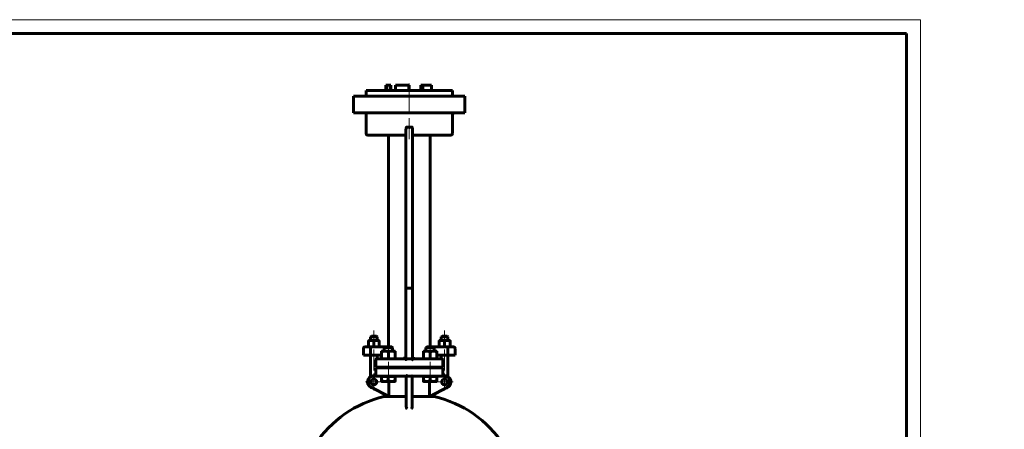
# Model space of a CAD drawing. Header units: millimetres. Extents: x 0 to 624, y -10 to 420.
# Tile 15 of 15: x 271 to 624, y 273 to 420. Entities that reach past the tile are written whole.
import ezdxf

# ---------------------------------------------------------------- set-up
doc = ezdxf.new("R2010")
doc.units = ezdxf.units.MM
for name, pattern in [('K5LT_AXLED', [12, 7.5, -1.5, 1.5, -1.5]), ('K5LT_BASIC', [0]), ('K5LT_THIN', [0])]:
    doc.linetypes.add(name, pattern=pattern)
doc.layers.add('Системный слой', color=7, linetype='Continuous')
doc.layers.add('Системный слой (1)', color=251, linetype='Continuous', true_color=0x6c6c6c)
doc.styles.add('KDIMTEXTSTYLE', font='txt', dxfattribs={"width": 0.96, "oblique": 15, "height": 5})
doc.styles.add('KTEXTSTYLE', font='txt', dxfattribs={"width": 0.96, "height": 5})
doc.dimstyles.new('KDIMSTYLE (0.20)', dxfattribs={"dimtxt": 5, "dimasz": 1, "dimexe": 2, "dimexo": 0, "dimgap": 1, "dimtad": 1, "dimlfac": 5, "dimtxsty": 'KDIMTEXTSTYLE', "dimsah": 1, "dimcen": 0, "dimdle": 1, "dimadec": 0, "dimazin": 0, "dimtfac": 0.667, "dimtmove": 0, "dimatfit": 3, "dimfxl": 1, "dimtvp": 1, "dimtolj": 1, "dimtzin": 0, "dimarcsym": 0})

# ---------------------------------------------------------------- blocks, each defined once
blk = doc.blocks.new('U50')
at = {"layer": 'Системный слой (1)', "color": 143, "linetype": 'K5LT_BASIC', "lineweight": 60, "true_color": 0x33acca}
for p, q in [((409.47, 284.81), (403.21, 284.81)), ((417.83, 284.81), (411.57, 284.81))]:
    blk.add_line(p, q, dxfattribs=at)
blk = doc.blocks.new('U51')
at = {"layer": 'Системный слой (1)', "color": 143, "linetype": 'K5LT_BASIC', "lineweight": 60, "true_color": 0x33acca}
for p, q in [((408.72, 298.31), (408.72, 298.31)), ((408.72, 298.31), (408.72, 298.31)), ((409.15, 298.5), (409.16, 298.5))]:
    blk.add_line(p, q, dxfattribs=at)
blk = doc.blocks.new('U52')
at = {"layer": 'Системный слой (1)', "color": 143, "linetype": 'K5LT_BASIC', "lineweight": 60, "true_color": 0x33acca}
for p, q in [((412.02, 298.4), (411.89, 298.5)), ((412.17, 298.33), (412.02, 298.4)), ((412.32, 298.31), (412.17, 298.33)), ((412.32, 298.31), (412.32, 298.31))]:
    blk.add_line(p, q, dxfattribs=at)
blk = doc.blocks.new('U53')
at = {"layer": 'Системный слой (1)', "color": 143, "linetype": 'K5LT_BASIC', "lineweight": 60, "true_color": 0x33acca}
for start, end in [(102.8396, 146.6923), (33.3077, 77.1604)]:
    blk.add_arc((410.52, 245.32), 40.5, start, end, dxfattribs=at)
blk = doc.blocks.new('U54')
at = {"layer": 'Системный слой (1)', "color": 143, "linetype": 'K5LT_BASIC', "lineweight": 60, "true_color": 0x33acca}
for p, q in [((399.02, 298.31), (399.02, 299.66)), ((399.02, 295.16), (399.02, 295.31))]:
    blk.add_line(p, q, dxfattribs=at)
blk = doc.blocks.new('U55')
at = {"layer": 'Системный слой (1)', "color": 143, "linetype": 'K5LT_BASIC', "lineweight": 60, "true_color": 0x33acca}
for p, q in [((401.96, 302.66), (401.8, 302.66)), ((404.24, 302.66), (401.96, 302.66))]:
    blk.add_line(p, q, dxfattribs=at)
blk = doc.blocks.new('U59')
at = {"layer": 'Системный слой (1)', "color": 143, "linetype": 'K5LT_BASIC', "lineweight": 60, "true_color": 0x33acca}
for p, q in [((422.02, 298.31), (422.02, 299.66)), ((422.02, 295.16), (422.02, 295.31))]:
    blk.add_line(p, q, dxfattribs=at)
blk = doc.blocks.new('U61')
at = {"layer": 'Системный слой (1)', "color": 143, "linetype": 'K5LT_BASIC', "lineweight": 60, "true_color": 0x33acca}
for start, end in [(180, 236.8539), (236.8539, 255.7782), (255.7782, 270)]:
    blk.add_arc((412.32, 298.91), 0.6, start, end, dxfattribs=at)
blk = doc.blocks.new('U62')
at = {"layer": 'Системный слой (1)', "color": 143, "linetype": 'K5LT_BASIC', "lineweight": 60, "true_color": 0x33acca}
for p, q in [((401.52, 298.31), (408.72, 298.31)), ((408.72, 298.31), (408.72, 298.31)), ((408.72, 298.31), (408.72, 298.31)), ((408.72, 298.31), (408.74, 298.31))]:
    blk.add_line(p, q, dxfattribs=at)
blk = doc.blocks.new('U63')
at = {"layer": 'Системный слой (1)', "color": 143, "linetype": 'K5LT_BASIC', "lineweight": 60, "true_color": 0x33acca}
for p, q in [((412.32, 298.31), (412.3, 298.31)), ((419.52, 298.31), (412.32, 298.31)), ((412.32, 298.31), (412.32, 298.31))]:
    blk.add_line(p, q, dxfattribs=at)
blk = doc.blocks.new('U64')
at = {"layer": 'Системный слой (1)', "color": 143, "linetype": 'K5LT_BASIC', "lineweight": 60, "true_color": 0x33acca}
for p, q in [((408.72, 298.31), (408.8, 298.32)), ((408.72, 298.31), (408.72, 298.31)), ((408.8, 298.32), (408.89, 298.34)), ((408.89, 298.34), (408.96, 298.37))]:
    blk.add_line(p, q, dxfattribs=at)
blk = doc.blocks.new('U65')
at = {"layer": 'Системный слой (1)', "color": 143, "linetype": 'K5LT_BASIC', "lineweight": 60, "true_color": 0x33acca}
for p, q in [((412.17, 298.33), (412.22, 298.32)), ((412.22, 298.32), (412.27, 298.32)), ((412.27, 298.32), (412.32, 298.31)), ((412.32, 298.31), (412.32, 298.31))]:
    blk.add_line(p, q, dxfattribs=at)
blk = doc.blocks.new('U68')
at = {"layer": 'Системный слой (1)', "color": 143, "linetype": 'K5LT_BASIC', "lineweight": 60, "true_color": 0x33acca}
for p, q in [((416.96, 302.66), (416.8, 302.66)), ((419.24, 302.66), (416.96, 302.66))]:
    blk.add_line(p, q, dxfattribs=at)
blk = doc.blocks.new('U73')
at = {"layer": 'Системный слой (1)', "color": 143, "linetype": 'K5LT_BASIC', "lineweight": 60, "true_color": 0x33acca}
for p, q in [((405.42, 290.27), (405.43, 290.34)), ((405.42, 290.24), (405.42, 290.27)), ((405.42, 290.24), (405.42, 290.24)), ((405.43, 290.34), (405.43, 290.46))]:
    blk.add_line(p, q, dxfattribs=at)
blk = doc.blocks.new('U75')
at = {"layer": 'Системный слой (1)', "color": 143, "linetype": 'K5LT_BASIC', "lineweight": 60, "true_color": 0x33acca}
for p, q in [((420.42, 290.27), (420.43, 290.34)), ((420.42, 290.24), (420.42, 290.27)), ((420.42, 290.24), (420.42, 290.24)), ((420.43, 290.34), (420.43, 290.46))]:
    blk.add_line(p, q, dxfattribs=at)
blk = doc.blocks.new('U82')
at = {"layer": 'Системный слой (1)', "color": 143, "linetype": 'K5LT_BASIC', "lineweight": 60, "true_color": 0x33acca}
for start, end in [(270, 323.0431), (323.0431, 0)]:
    blk.add_arc((408.72, 298.91), 0.6, start, end, dxfattribs=at)
blk = doc.blocks.new('U83')
at = {"layer": 'Системный слой (1)', "color": 30, "linetype": 'K5LT_AXLED', "lineweight": 18, "true_color": 0xff8000}
for q in [(394.77, 290.06), (397.82, 293.11), (400.87, 290.06), (397.82, 287.01)]:
    blk.add_line((397.82, 290.06), q, dxfattribs=at)
blk = doc.blocks.new('U85')
at = {"layer": 'Системный слой (1)', "color": 30, "linetype": 'K5LT_AXLED', "lineweight": 18, "true_color": 0xff8000}
for q in [(420.17, 290.06), (423.22, 293.11), (426.27, 290.06), (423.22, 287.01)]:
    blk.add_line((423.22, 290.06), q, dxfattribs=at)
blk = doc.blocks.new('D5')
at = {"layer": 'Системный слой (1)'}
for points in [[(449.14, 194.59), (453.23, 197.54), (448.52, 195.75), (449.27, 195.41)], [(367.81, 151.59), (372.52, 153.38), (371.77, 153.72), (371.9, 154.54)]]:
    blk.add_hatch(color=7, dxfattribs=at).paths.add_polyline_path(points)
at = {"layer": 'Системный слой (1)', "color": 7, "linetype": 'K5LT_THIN', "lineweight": 18, "true_color": 0xffffff}
for p, q in [((453.23, 197.54), (466.62, 204.74)), ((367.81, 151.59), (453.23, 197.54)), ((448.52, 195.75), (453.23, 197.54)), ((449.27, 195.41), (448.52, 195.75)), ((453.23, 197.54), (449.14, 194.59)), ((449.14, 194.59), (449.27, 195.41)), ((367.81, 151.59), (371.9, 154.54)), ((372.52, 153.38), (367.81, 151.59)), ((371.9, 154.54), (371.77, 153.72)), ((371.77, 153.72), (372.52, 153.38))]:
    blk.add_line(p, q, dxfattribs=at)
blk.add_wipeout([(468.62, 205.74), (468.62, 213.12), (482.18, 213.12), (482.18, 205.74)]).dxf.layer = 'Системный слой (1)'
blk.add_line((466.62, 204.74), (484.74, 204.74), dxfattribs=at)
at = {"layer": 'Системный слой (1)', "color": 7, "char_height": 5, "attachment_point": 1, "style": 'KTEXTSTYLE'}
for s, insert in [('\\fArial|b0|c204|p34;\\H5.0;\\W1.000;\\Q15;\\fGOST Type AU|b0|i0|c204|p34;\\Q15;\\W0.960;⌀', (468.62, 212.33)), ('\\fArial|b0|c204|p34;\\H5.0;\\W1.000;\\Q15;\\fGOST Type AU|b0|i0|c204|p34;\\Q15;\\W0.960;485', (471.93, 212.33))]:
    blk.add_mtext(s, dxfattribs=dict(at, insert=insert))
blk = doc.blocks.new('KDIMARROW_01')
at = {"layer": 'Системный слой'}
blk.add_hatch(color=0, dxfattribs=at).paths.add_polyline_path([(-5, -0.66), (0, 0), (-5, 0.66), (-4.5, 0)])
at = {"layer": 'Системный слой', "color": 0, "linetype": 'K5LT_THIN', "lineweight": 18}
for p, q in [((-4.5, 0), (-5, 0.66)), ((-5, 0.66), (0, 0)), ((0, 0), (-5, -0.66)), ((-5, -0.66), (-4.5, 0))]:
    blk.add_line(p, q, dxfattribs=at)
at = {"layer": 'Системный слой (1)', "color": 0, "linetype": 'K5LT_THIN', "lineweight": 18}
blk.add_line((190.42, 174.56), (190.22, 174.56), dxfattribs=at)
blk = doc.blocks.new('D6')
at = {"layer": 'Системный слой (1)'}
for points in [[(387.46, 199.56), (383.53, 202.71), (386.51, 198.65), (386.64, 199.47)], [(437.51, 146.41), (434.53, 150.48), (434.4, 149.66), (433.58, 149.57)]]:
    blk.add_hatch(color=7, dxfattribs=at).paths.add_polyline_path(points)
at = {"layer": 'Системный слой (1)', "color": 7, "linetype": 'K5LT_THIN', "lineweight": 18, "true_color": 0xffffff}
for p, q in [((383.53, 202.71), (387.46, 199.56)), ((386.51, 198.65), (383.53, 202.71)), ((383.53, 202.71), (437.51, 146.41)), ((386.64, 199.47), (386.51, 198.65)), ((387.46, 199.56), (386.64, 199.47)), ((433.58, 149.57), (434.4, 149.66)), ((437.51, 146.41), (433.58, 149.57)), ((434.4, 149.66), (434.53, 150.48)), ((434.53, 150.48), (437.51, 146.41)), ((437.51, 146.41), (455.64, 127.51))]:
    blk.add_line(p, q, dxfattribs=at)
blk.add_wipeout([(457.64, 128.51), (457.64, 135.89), (471.45, 135.89), (471.45, 128.51)]).dxf.layer = 'Системный слой (1)'
blk.add_line((455.64, 127.51), (474.02, 127.51), dxfattribs=at)
at = {"layer": 'Системный слой (1)', "color": 7, "char_height": 5, "attachment_point": 1, "style": 'KTEXTSTYLE'}
for s, insert in [('\\fArial|b0|c204|p34;\\H5.0;\\W1.000;\\Q15;\\fGOST Type AU|b0|i0|c204|p34;\\Q15;\\W0.960;⌀', (457.64, 135.1)), ('\\fArial|b0|c204|p34;\\H5.0;\\W1.000;\\Q15;\\fGOST Type AU|b0|i0|c204|p34;\\Q15;\\W0.960;390', (460.94, 135.1))]:
    blk.add_mtext(s, dxfattribs=dict(at, insert=insert))
blk = doc.blocks.new('U88')
at = {"color": 7, "linetype": 'K5LT_THIN', "lineweight": 18, "true_color": 0xffffff}
for p, q in [((0, 420), (594, 420)), ((594, 420), (594, 0))]:
    blk.add_line(p, q, dxfattribs=at)
at = {"color": 143, "linetype": 'K5LT_BASIC', "lineweight": 60, "true_color": 0x33acca}
for p, q in [((20, 415), (589, 415)), ((589, 415), (589, 5))]:
    blk.add_line(p, q, dxfattribs=at)

msp = doc.modelspace()

# ---------------------------------------------------------------- linework, layer by layer
at = {"layer": 'Системный слой (1)', "color": 143, "linetype": 'K5LT_BASIC', "lineweight": 60, "true_color": 0x33acca}
for p, q in [((402.1203, 396.5641), (402.4873, 396.5641)), ((402.1203, 394.5641), (402.1203, 396.5641)), ((402.4873, 394.5641), (402.4873, 396.5641)), ((402.4873, 396.5641), (403.8262, 396.5641)), ((403.8262, 394.5641), (403.8262, 396.5641)), ((403.8262, 396.5641), (403.8629, 396.5641)), ((403.8629, 394.5641), (403.8629, 396.5641)), ((405.5829, 394.5641), (405.5829, 396.5641)), ((405.5829, 396.5641), (410.3737, 396.5641)), ((410.3737, 394.5641), (410.3737, 396.5641)), ((410.3737, 396.5641), (410.3981, 396.5641)), ((410.3981, 394.5641), (410.3981, 396.5641)), ((410.3981, 396.5641), (410.5203, 396.5641)), ((410.5203, 394.5641), (410.5203, 396.5641)), ((414.6348, 396.5641), (415.4577, 396.5641)), ((414.6348, 394.5641), (414.6348, 396.5641)), ((415.4577, 394.5641), (415.4577, 396.5641)), ((415.4577, 396.5641), (418.4627, 396.5641)), ((418.4627, 394.5641), (418.4627, 396.5641)), ((418.4627, 396.5641), (418.5092, 396.5641)), ((418.5092, 394.5641), (418.5092, 396.5641)), ((390.5203, 392.5641), (394.9203, 392.5641)), ((390.5203, 386.5641), (390.5203, 392.5641)), ((394.9203, 392.5641), (426.1203, 392.5641)), ((395.0203, 392.5641), (395.0203, 394.5641)), ((395.0203, 394.5641), (426.0203, 394.5641)), ((426.0203, 392.5641), (426.0203, 394.5641)), ((426.1203, 392.5641), (430.5203, 392.5641)), ((430.5203, 386.5641), (430.5203, 392.5641)), ((394.9203, 386.5641), (390.5203, 386.5641)), ((394.9203, 386.5641), (426.1203, 386.5641)), ((395.0203, 379.1641), (395.0203, 385.9641)), ((426.0203, 379.1641), (426.0203, 385.9641)), ((430.5203, 386.5641), (426.1203, 386.5641)), ((395.6203, 378.5641), (409.3203, 378.5641)), ((403.0203, 302.6641), (403.0203, 378.5641)), ((409.3203, 323.7125), (409.3203, 378.8352)), ((409.3362, 379.1641), (409.3362, 379.8738)), ((411.7044, 379.1641), (411.7044, 379.8738)), ((411.7203, 323.7125), (411.7203, 378.8352)), ((411.7203, 378.5641), (425.4203, 378.5641)), ((418.0203, 302.6641), (418.0203, 378.5641)), ((409.6203, 323.7125), (409.3203, 323.7125)), ((409.3203, 323.7125), (409.3203, 298.9141)), ((411.4203, 323.7125), (409.6203, 323.7125)), ((411.7203, 323.7125), (411.4203, 323.7125)), ((411.7203, 298.9141), (411.7203, 323.7125)), ((395.8671, 304.9141), (396.8421, 304.9141)), ((395.8671, 304.74), (395.8671, 304.9141)), ((395.8671, 304.74), (395.8671, 302.8383)), ((396.9171, 306.4891), (396.6171, 306.1891)), ((396.6171, 306.1891), (399.0171, 306.1891)), ((396.6171, 304.9141), (396.6171, 306.1891)), ((396.8421, 304.9141), (398.7921, 304.9141)), ((398.7171, 306.4891), (396.9171, 306.4891)), ((397.8171, 304.74), (397.8171, 302.8383)), ((398.7171, 306.4891), (399.0171, 306.1891)), ((398.7921, 304.9141), (399.7671, 304.9141)), ((399.0171, 304.9141), (399.0171, 306.1891)), ((399.7671, 304.9141), (399.7671, 304.74)), ((399.7671, 304.74), (399.7671, 302.8383)), ((421.2735, 304.9141), (421.2735, 304.74)), ((422.2485, 304.9141), (421.2735, 304.9141)), ((421.2735, 304.74), (421.2735, 302.8383)), ((422.3235, 306.4891), (422.0235, 306.1891)), ((422.0235, 306.1891), (424.4235, 306.1891)), ((422.0235, 304.9141), (422.0235, 306.1891)), ((424.1985, 304.9141), (422.2485, 304.9141)), ((424.1235, 306.4891), (422.3235, 306.4891)), ((423.2235, 304.74), (423.2235, 302.8383)), ((424.1235, 306.4891), (424.4235, 306.1891)), ((425.1735, 304.9141), (424.1985, 304.9141)), ((424.4235, 304.9141), (424.4235, 306.1891)), ((425.1735, 304.74), (425.1735, 304.9141)), ((425.1735, 304.74), (425.1735, 302.8383)), ((394.0671, 299.6641), (394.0671, 302.0641)), ((396.8357, 302.6641), (394.6671, 302.6641)), ((395.8671, 302.6641), (395.8671, 302.8383)), ((396.6354, 299.6641), (396.6354, 302.0641)), ((401.7964, 302.6641), (396.8357, 302.6641)), ((399.7671, 302.8383), (399.7671, 302.6641)), ((400.6203, 301.1041), (401.8203, 301.1041)), ((400.6203, 300.8898), (400.6203, 301.1041)), ((400.6203, 300.8898), (400.6203, 298.5285)), ((401.7964, 302.6641), (401.5203, 302.388)), ((401.5203, 301.1041), (401.5203, 302.388)), ((401.5203, 302.388), (401.7168, 302.388)), ((401.7168, 302.388), (404.5203, 302.388)), ((401.8203, 301.1041), (404.2203, 301.1041)), ((403.0203, 300.8898), (403.0203, 298.5285)), ((404.2203, 301.1041), (405.4203, 301.1041)), ((404.2443, 302.6641), (404.5203, 302.388)), ((404.5203, 301.1041), (404.5203, 302.388)), ((405.4203, 301.1041), (405.4203, 300.8898)), ((405.4203, 300.8898), (405.4203, 298.5285)), ((415.6203, 300.8898), (415.6203, 301.1041)), ((415.6203, 301.1041), (416.8203, 301.1041)), ((415.6203, 300.8898), (415.6203, 298.5285)), ((416.7964, 302.6641), (416.5203, 302.388)), ((416.5203, 302.388), (416.7168, 302.388)), ((416.5203, 301.1041), (416.5203, 302.388)), ((416.7168, 302.388), (419.5203, 302.388)), ((416.8203, 301.1041), (419.2203, 301.1041)), ((418.0203, 300.8898), (418.0203, 298.5285)), ((419.2203, 301.1041), (420.4203, 301.1041)), ((424.2049, 302.6641), (419.2443, 302.6641)), ((419.2443, 302.6641), (419.5203, 302.388)), ((419.5203, 301.1041), (419.5203, 302.388)), ((420.4203, 301.1041), (420.4203, 300.8898)), ((420.4203, 300.8898), (420.4203, 298.5285)), ((421.2735, 302.8383), (421.2735, 302.6641)), ((426.3735, 302.6641), (424.2049, 302.6641)), ((424.4052, 299.6641), (424.4052, 302.0641)), ((425.1735, 302.6641), (425.1735, 302.8383)), ((426.9735, 299.6641), (426.9735, 302.0641)), ((394.0671, 299.6641), (396.6354, 299.6641)), ((396.6171, 291.9674), (396.6171, 299.6641)), ((396.6354, 299.6641), (400.6203, 299.6641)), ((398.5203, 295.3141), (398.5203, 298.0141)), ((401.5203, 298.3141), (398.8203, 298.3141)), ((400.6203, 298.3141), (400.6203, 298.5285)), ((405.4203, 298.5285), (405.4203, 298.3141)), ((409.6203, 298.3141), (411.4203, 298.3141)), ((415.6203, 298.3141), (415.6203, 298.5285)), ((422.2203, 298.3141), (419.5203, 298.3141)), ((420.4203, 299.6641), (424.4052, 299.6641)), ((420.4203, 298.5285), (420.4203, 298.3141)), ((422.5203, 295.3141), (422.5203, 298.0141)), ((424.4052, 299.6641), (426.9735, 299.6641)), ((424.4235, 291.9674), (424.4235, 299.6641)), ((398.5203, 295.3141), (401.5203, 295.3141)), ((401.5203, 295.1641), (398.5203, 295.1641)), ((398.5203, 295.1641), (398.5203, 292.4641)), ((401.5203, 295.1641), (401.5203, 295.3141)), ((401.5203, 295.3141), (419.5203, 295.3141)), ((419.5203, 295.1641), (401.5203, 295.1641)), ((404.5203, 295.1641), (404.5203, 295.3141)), ((416.5203, 295.1641), (416.5203, 295.3141)), ((419.5203, 295.3141), (422.5203, 295.3141)), ((419.5203, 295.1641), (419.5203, 295.3141)), ((422.5203, 295.1641), (419.5203, 295.1641)), ((422.5203, 292.4641), (422.5203, 295.1641)), ((398.8203, 292.1641), (397.8171, 292.1641)), ((398.8203, 292.1641), (401.5203, 292.1641)), ((400.612, 291.9841), (400.612, 290.4585)), ((400.612, 291.9841), (401.8079, 291.9841)), ((400.6203, 291.9841), (400.6203, 292.1641)), ((401.8079, 290.2441), (400.6203, 290.2441)), ((401.5203, 292.1641), (409.6024, 292.1641)), ((401.8079, 291.9841), (403.0037, 291.9841)), ((404.2078, 290.2441), (401.8079, 290.2441)), ((403.0037, 291.9841), (403.0037, 290.4585)), ((403.0037, 291.9841), (404.2078, 291.9841)), ((403.2102, 290.2441), (403.2102, 284.8115)), ((404.2078, 291.9841), (405.4119, 291.9841)), ((405.4203, 290.2441), (404.2078, 290.2441)), ((405.4119, 291.9841), (405.4203, 291.9841)), ((405.4119, 291.9841), (405.4119, 290.4585)), ((405.4203, 291.9841), (405.4203, 292.1641)), ((405.4203, 291.9841), (405.4286, 291.9841)), ((405.4203, 290.2441), (405.4203, 290.2441)), ((405.4286, 291.9841), (405.4286, 290.4585)), ((409.4703, 292.1641), (409.4703, 289.78)), ((409.4703, 289.78), (409.4703, 283.5895)), ((409.7703, 292.1641), (411.2703, 292.1641)), ((411.4382, 292.1641), (419.5203, 292.1641)), ((411.5703, 289.78), (411.5703, 292.1641)), ((411.5703, 283.5895), (411.5703, 289.78)), ((415.612, 291.9841), (415.612, 290.4585)), ((415.612, 291.9841), (416.8079, 291.9841)), ((415.6203, 291.9841), (415.6203, 292.1641)), ((416.8079, 290.2441), (415.6203, 290.2441)), ((416.8079, 291.9841), (418.0037, 291.9841)), ((419.2078, 290.2441), (416.8079, 290.2441)), ((417.8304, 284.8115), (417.8304, 290.2441)), ((418.0037, 291.9841), (418.0037, 290.4585)), ((418.0037, 291.9841), (419.2078, 291.9841)), ((419.2078, 291.9841), (420.4119, 291.9841)), ((420.4203, 290.2441), (419.2078, 290.2441)), ((419.5203, 292.1641), (422.2203, 292.1641)), ((420.4119, 291.9841), (420.4119, 290.4585)), ((420.4119, 291.9841), (420.4203, 291.9841)), ((423.2235, 292.1641), (420.4203, 292.1641)), ((420.4203, 291.9841), (420.4203, 292.1641)), ((420.4203, 291.9841), (420.4286, 291.9841)), ((420.4203, 290.2441), (420.4203, 290.2441)), ((420.4286, 291.9841), (420.4286, 290.4585)), ((396.818, 288.217), (403.1389, 284.7982)), ((417.9017, 284.7982), (424.2226, 288.217)), ((401.5203, 284.8115), (401.5203, 285.6737)), ((403.1144, 284.8115), (401.5203, 284.8115)), ((409.4703, 283.7379), (409.4703, 283.5844)), ((409.4703, 283.5895), (409.4703, 281.0289)), ((411.5703, 281.0289), (411.5703, 283.5895)), ((419.5203, 284.8115), (417.9262, 284.8115)), ((419.5203, 284.8115), (419.5203, 285.6737))]:
    msp.add_line(p, q, dxfattribs=at)
at = {"layer": 'Системный слой (1)', "color": 30, "linetype": 'K5LT_AXLED', "lineweight": 18, "true_color": 0xff8000}
for p, q in [((410.5203, 386.5641), (410.5203, 398.5641)), ((410.5203, 377.1641), (410.5203, 388.5641)), ((397.8171, 308.4891), (397.8171, 302.9141)), ((423.2235, 308.4891), (423.2235, 302.9141)), ((403.0203, 304.6641), (403.0203, 299.1041)), ((418.0203, 304.6641), (418.0203, 299.1041)), ((397.8171, 301.6641), (397.8171, 289.9674)), ((423.2235, 301.6641), (423.2235, 289.9674)), ((403.0203, 297.3141), (403.0203, 293.1641)), ((418.0203, 297.3141), (418.0203, 293.1641)), ((403.0203, 294.1641), (403.0203, 289.9841)), ((418.0203, 294.1641), (418.0203, 289.9841))]:
    msp.add_line(p, q, dxfattribs=at)
at = {"layer": 'Системный слой (1)', "color": 143, "linetype": 'K5LT_BASIC', "lineweight": 60, "true_color": 0x33acca}
for centre in [(397.8171, 290.0641), (423.2235, 290.0641)]:
    msp.add_circle(centre, 1.05, dxfattribs=at)
for centre, radius, start, end in [((394.4203, 385.9641), 0.6, 0, 90), ((426.6203, 385.9641), 0.6, 90, 180), ((395.6203, 379.1641), 0.6, 180, 270), ((425.4203, 379.1641), 0.6, 270, 0), ((394.6671, 302.0641), 0.6, 90, 180), ((426.3735, 302.0641), 0.6, 0, 90), ((398.8203, 298.0141), 0.3, 90, 180), ((422.2203, 298.0141), 0.3, 0, 90), ((397.8171, 290.0641), 2.25, 68.96053, 180), ((397.8171, 290.0641), 2.25, 180, 262.631834), ((397.8171, 290.0641), 2.1, 90, 241.592365), ((398.8203, 292.4641), 0.3, 180, 270), ((422.2203, 292.4641), 0.3, 270, 0), ((423.2235, 290.0641), 2.25, 277.368166, 111.03947), ((423.2235, 290.0641), 2.1, 298.407635, 90), ((410.5203, 245.3241), 40.1583, 100.488146, 100.591609), ((410.5203, 245.3241), 40.1583, 79.408391, 79.511854)]:
    msp.add_arc(centre, radius, start, end, dxfattribs=at)
for centre, major_axis, ratio, start_param, end_param in [((408.7203, 298.9141), (0, 0.6), 0.5, 3.14159265, 4.71238898), ((409.6203, 297.1596), (0, 1.1545), 0.25984355, 0, 0.41239705), ((411.4203, 297.1596), (0, 1.1545), 0.25984355, 5.87078826, 6.28318531), ((412.3203, 298.9141), (0, -0.6), 0.5, 4.71238898, 6.28318531)]:
    msp.add_ellipse(centre, major_axis=major_axis, ratio=ratio, start_param=start_param, end_param=end_param, dxfattribs=at)
for points, knots in [([(409.3362, 379.1641), (409.3362, 379.1529), (409.336, 379.1378), (409.3356, 379.1167), (409.335, 379.0973), (409.3341, 379.0756), (409.3329, 379.0522), (409.3317, 379.0322), (409.33, 379.0073), (409.3279, 378.9781), (409.3245, 378.9329), (409.3213, 378.8844), (409.3203, 378.8495), (409.3203, 378.8352)], [0, 0, 0, 0, 1.19030052, 1.72180894, 2.55578432, 3.65231355, 4.51965419, 5.42951219, 6.09423458, 7.56027177, 9.10893208, 11.93249886, 14, 14, 14, 14]), ([(409.6203, 381.4979), (409.6149, 381.4992), (409.6056, 381.5004), (409.5933, 381.4994), (409.5823, 381.4969), (409.57, 381.4921), (409.5574, 381.4845), (409.5468, 381.4759), (409.5364, 381.4661), (409.5278, 381.4563), (409.519, 381.4449), (409.5102, 381.4323), (409.5001, 381.4158), (409.4886, 381.3944), (409.4765, 381.3684), (409.4661, 381.3424), (409.4556, 381.3132), (409.4463, 381.2845), (409.4376, 381.2541), (409.4301, 381.2257), (409.4229, 381.1958), (409.4138, 381.1542), (409.4038, 381.1021), (409.393, 381.0361), (409.3826, 380.9604), (409.3724, 380.8707), (409.3649, 380.7874), (409.3593, 380.7122), (409.3552, 380.65), (409.3514, 380.5834), (409.3469, 380.489), (409.3425, 380.3642), (409.3388, 380.2076), (409.3367, 380.0428), (409.3362, 379.9307), (409.3362, 379.8738)], [0, 0, 0, 0, 0.35327482, 0.58075593, 0.77406436, 1.06842274, 1.40707945, 1.69493539, 1.92719708, 2.30517922, 2.51165766, 2.83494268, 3.26878569, 3.72810563, 4.36206982, 5.07662802, 5.48715933, 6.31245744, 6.97325311, 7.47950095, 8.15918005, 8.90825024, 10.15880801, 11.49289616, 13.11395601, 14.96396019, 17.17114061, 18.37970062, 19.70233076, 21.09233938, 22.57097709, 25.63533066, 28.92640678, 32.39236602, 36, 36, 36, 36]), ([(411.4203, 381.4979), (411.3276, 381.4754), (411.1696, 381.4421), (410.952, 381.4098), (410.7819, 381.3933), (410.6279, 381.3852), (410.4811, 381.3837), (410.3296, 381.3887), (410.1758, 381.4006), (410.0051, 381.4212), (409.8194, 381.4526), (409.6862, 381.4819), (409.6203, 381.4979)], [0, 0, 0, 0, 2.05047294, 3.46295186, 4.71307949, 5.71302599, 6.7675253, 7.85849414, 8.96298039, 10.07321614, 11.54385079, 13, 13, 13, 13]), ([(411.7044, 379.8738), (411.7044, 379.9263), (411.704, 380.0302), (411.7022, 380.1844), (411.699, 380.3336), (411.695, 380.4546), (411.6909, 380.5483), (411.6874, 380.616), (411.6835, 380.6809), (411.6791, 380.7433), (411.6743, 380.8027), (411.6691, 380.8594), (411.6635, 380.9127), (411.6574, 380.9637), (411.651, 381.012), (411.6441, 381.0578), (411.637, 381.1001), (411.6297, 381.1395), (411.6222, 381.1756), (411.6146, 381.209), (411.6071, 381.2392), (411.5994, 381.2672), (411.5916, 381.2931), (411.5836, 381.3172), (411.5758, 381.3388), (411.5681, 381.3584), (411.5607, 381.3757), (411.5535, 381.3911), (411.5467, 381.4043), (411.5384, 381.4194), (411.5287, 381.435), (411.5165, 381.4519), (411.5059, 381.4643), (411.493, 381.4768), (411.4821, 381.4853), (411.4702, 381.492), (411.4625, 381.4953), (411.454, 381.498), (411.4456, 381.4996), (411.4363, 381.5002), (411.4279, 381.4995), (411.4224, 381.4984), (411.4203, 381.4979)], [0, 0, 0, 0, 3.97569945, 7.84015818, 11.57572638, 15.15605721, 16.91164895, 18.60255186, 20.24240178, 21.7930144, 23.30630165, 24.71989504, 26.07146117, 27.33676346, 28.57770851, 29.73023312, 30.81853835, 31.80201753, 32.74499556, 33.58884856, 34.37393129, 35.08216187, 35.77164594, 36.39860254, 36.9814305, 37.49287911, 37.97768822, 38.39571406, 38.77411033, 39.10057229, 39.69098776, 40.15283784, 40.66462023, 40.91907411, 41.50132339, 41.70062902, 41.94228605, 42.13368128, 42.36852691, 42.57824078, 42.83993247, 43, 43, 43, 43]), ([(411.7044, 379.1641), (411.7044, 379.1529), (411.7046, 379.1378), (411.705, 379.1167), (411.7056, 379.0973), (411.7065, 379.0756), (411.7077, 379.0522), (411.7089, 379.0322), (411.7106, 379.0073), (411.7127, 378.9781), (411.7161, 378.9329), (411.7193, 378.8844), (411.7203, 378.8495), (411.7203, 378.8352)], [0, 0, 0, 0, 1.19030052, 1.72180894, 2.55578432, 3.65231355, 4.51965419, 5.42951219, 6.09423458, 7.56027177, 9.10893208, 11.93249886, 14, 14, 14, 14]), ([(396.8357, 302.6641), (396.8352, 302.6641), (396.8348, 302.6641), (396.8079, 302.6636), (396.7817, 302.6473), (396.7333, 302.5855), (396.7116, 302.5411), (396.6749, 302.4299), (396.6603, 302.3641), (396.6405, 302.2196), (396.6354, 302.1422), (396.6354, 302.0641)], [-0.001378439, -0.001378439, -0.001378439, -0.001378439, 0, 0, 0.079435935, 0.079435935, 0.157575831, 0.157575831, 0.235698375, 0.235698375, 0.313812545, 0.313812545, 0.313812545, 0.313812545]), ([(424.2049, 302.6641), (424.2054, 302.6641), (424.2058, 302.6641), (424.2327, 302.6636), (424.2589, 302.6473), (424.3073, 302.5855), (424.329, 302.5411), (424.3657, 302.4299), (424.3803, 302.3641), (424.4001, 302.2196), (424.4052, 302.1422), (424.4052, 302.0641)], [-0.629003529, -0.629003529, -0.629003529, -0.629003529, -0.627625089, -0.627625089, -0.548189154, -0.548189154, -0.470049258, -0.470049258, -0.391926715, -0.391926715, -0.313812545, -0.313812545, -0.313812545, -0.313812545]), ([(409.1998, 298.5533), (409.2019, 298.5561), (409.204, 298.5589), (409.2091, 298.566), (409.2121, 298.5703), (409.22, 298.5819), (409.2248, 298.5892), (409.2307, 298.5987), (409.232, 298.6008), (409.2375, 298.6102), (409.2418, 298.6174), (409.2511, 298.6343), (409.256, 298.644), (409.2627, 298.658), (409.2647, 298.6622), (409.2708, 298.676), (409.275, 298.6857), (409.2788, 298.6954)], [0, 0, 0, 0, 0.71003352, 0.71003352, 1.77508381, 1.77508381, 3.55016762, 3.55016762, 4.04784559, 4.04784559, 5.75517137, 5.75517137, 7.96017512, 7.96017512, 8.89509694, 8.89509694, 11.02501875, 11.02501875, 11.02501875, 11.02501875]), ([(409.2108, 298.0141), (409.2122, 298.0145), (409.2136, 298.0149), (409.2896, 298.0375), (409.3487, 298.0611), (409.4419, 298.1354), (409.4743, 298.174), (409.5001, 298.2173)], [-0.001446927, -0.001446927, -0.001446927, -0.001446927, 0, 0, 0.07783218, 0.07783218, 0.135081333, 0.135081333, 0.135081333, 0.135081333]), ([(409.2518, 298.6363), (409.2541, 298.6408), (409.2564, 298.6454), (409.2626, 298.658), (409.2663, 298.6661), (409.2703, 298.6753), (409.2708, 298.6763), (409.2719, 298.6791), (409.2727, 298.6808), (409.2741, 298.6841), (409.2747, 298.6857), (409.276, 298.6888), (409.2766, 298.6902), (409.2777, 298.693), (409.2782, 298.6943), (409.2792, 298.6969), (409.2797, 298.6981), (409.2806, 298.7005), (409.2811, 298.7017), (409.2819, 298.704), (409.2823, 298.705), (409.2833, 298.7077), (409.2839, 298.7093), (409.2856, 298.7141), (409.2867, 298.7172), (409.289, 298.724), (409.2903, 298.7278), (409.2915, 298.7316)], [0.74457895, 0.74457895, 0.74457895, 0.74457895, 2.23373684, 2.23373684, 4.83373684, 4.83373684, 5.14754505, 5.14754505, 5.69581017, 5.69581017, 6.19423301, 6.19423301, 6.64734468, 6.64734468, 7.05926438, 7.05926438, 7.43373684, 7.43373684, 7.80820929, 7.80820929, 8.12440289, 8.12440289, 8.63029963, 8.63029963, 9.578857, 9.578857, 10.71450989, 10.71450989, 10.71450989, 10.71450989]), ([(411.5405, 298.2173), (411.5488, 298.2035), (411.5577, 298.1901), (411.5896, 298.1476), (411.6195, 298.1153), (411.7073, 298.0554), (411.7585, 298.0353), (411.827, 298.0149), (411.8284, 298.0145), (411.8298, 298.0141)], [0, 0, 0, 0, 0.016076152, 0.016076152, 0.0531655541, 0.0531655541, 0.0943999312, 0.0943999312, 0.0952514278, 0.0952514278, 0.0952514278, 0.0952514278]), ([(411.7976, 298.6219), (411.7988, 298.6198), (411.7999, 298.6177), (411.8029, 298.6126), (411.8047, 298.6095), (411.8098, 298.6008), (411.8133, 298.5953), (411.8235, 298.5792), (411.8305, 298.5689), (411.8492, 298.5433), (411.8613, 298.5282), (411.8779, 298.5094), (411.8818, 298.505), (411.8952, 298.4912), (411.9046, 298.4815), (411.9177, 298.4694), (411.9208, 298.4664), (411.9279, 298.4604), (411.9315, 298.4571), (411.943, 298.4476), (411.9508, 298.4412), (411.9697, 298.427), (411.9808, 298.4191), (411.9922, 298.4117)], [0, 0, 0, 0, 0.31535835, 0.31535835, 0.78839586, 0.78839586, 1.65563131, 1.65563131, 3.31126263, 3.31126263, 5.86985554, 5.86985554, 6.64189531, 6.64189531, 8.42844846, 8.42844846, 9.00354491, 9.00354491, 9.65482908, 9.65482908, 10.98704138, 10.98704138, 12.79296459, 12.79296459, 12.79296459, 12.79296459]), ([(409.4703, 292.4641), (409.4704, 292.4548), (409.4709, 292.4456), (409.4749, 292.4045), (409.4827, 292.3744), (409.5085, 292.3089), (409.5286, 292.2769), (409.5696, 292.2233), (409.5906, 292.2023), (409.6084, 292.1808), (409.6122, 292.175), (409.6131, 292.1669), (409.6102, 292.1641), (409.6024, 292.1641)], [-0.431494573, -0.431494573, -0.431494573, -0.431494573, -0.422497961, -0.422497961, -0.39157801, -0.39157801, -0.34887418, -0.34887418, -0.302464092, -0.302464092, -0.278793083, -0.278793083, -0.25563351, -0.25563351, -0.25563351, -0.25563351]), ([(409.7703, 292.1641), (409.7334, 292.1641), (409.6899, 292.1728), (409.6216, 292.2013), (409.5846, 292.2261), (409.5322, 292.2787), (409.5075, 292.316), (409.4793, 292.3843), (409.4706, 292.4272), (409.4703, 292.4641)], [0.297129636, 0.297129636, 0.297129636, 0.297129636, 0.334068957, 0.334068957, 0.371151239, 0.371151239, 0.408389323, 0.408389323, 0.445041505, 0.445041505, 0.445041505, 0.445041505]), ([(411.5703, 292.4641), (411.57, 292.4272), (411.5613, 292.3843), (411.5332, 292.316), (411.5084, 292.2787), (411.456, 292.2261), (411.4191, 292.2013), (411.3507, 292.1728), (411.3072, 292.1641), (411.2703, 292.1641)], [0.149217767, 0.149217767, 0.149217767, 0.149217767, 0.18586995, 0.18586995, 0.223108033, 0.223108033, 0.260190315, 0.260190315, 0.297129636, 0.297129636, 0.297129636, 0.297129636]), ([(411.4382, 292.1641), (411.4347, 292.1641), (411.4317, 292.1647), (411.427, 292.1684), (411.4274, 292.1723), (411.4365, 292.1875), (411.4498, 292.2011), (411.481, 292.2362), (411.5036, 292.2632), (411.5374, 292.3221), (411.5497, 292.3496), (411.5655, 292.4058), (411.5698, 292.4331), (411.5703, 292.462), (411.5703, 292.4631), (411.5703, 292.4641)], [-0.887081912, -0.887081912, -0.887081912, -0.887081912, -0.876705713, -0.876705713, -0.860576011, -0.860576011, -0.833960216, -0.833960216, -0.797463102, -0.797463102, -0.771291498, -0.771291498, -0.74845569, -0.74845569, -0.747591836, -0.747591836, -0.747591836, -0.747591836]), ([(409.7647, 280.3972), (409.7643, 280.3978), (409.7638, 280.3985), (409.6866, 280.5147), (409.6092, 280.6297), (409.5062, 280.836), (409.4703, 280.9351), (409.4703, 281.0289)], [-0.001400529, -0.001400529, -0.001400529, -0.001400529, 0, 0, 0.245968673, 0.245968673, 0.448021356, 0.448021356, 0.448021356, 0.448021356]), ([(411.5703, 281.0289), (411.5703, 280.9584), (411.55, 280.8854), (411.4612, 280.6703), (411.3566, 280.5185), (411.2768, 280.3985), (411.2763, 280.3978), (411.2759, 280.3972)], [0, 0, 0, 0, 0.149410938, 0.149410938, 0.458559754, 0.458559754, 0.460263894, 0.460263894, 0.460263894, 0.460263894])]:
    msp.add_open_spline(points, degree=3, knots=knots, dxfattribs=at)
for points, weights in [([(396.8421, 304.9141), (396.3896, 304.9141), (395.8671, 304.74)], [1, 1.0379548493, 1]), ([(397.8171, 304.74), (397.2946, 304.9141), (396.8421, 304.9141)], [1, 1.0379548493, 1]), ([(398.7921, 304.9141), (398.3396, 304.9141), (397.8171, 304.74)], [1, 1.0379548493, 1]), ([(399.7671, 304.74), (399.2446, 304.9141), (398.7921, 304.9141)], [1, 1.0379548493, 1]), ([(421.2735, 304.74), (421.796, 304.9141), (422.2485, 304.9141)], [1, 1.0379548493, 1]), ([(422.2485, 304.9141), (422.701, 304.9141), (423.2235, 304.74)], [1, 1.0379548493, 1]), ([(423.2235, 304.74), (423.746, 304.9141), (424.1985, 304.9141)], [1, 1.0379548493, 1]), ([(424.1985, 304.9141), (424.651, 304.9141), (425.1735, 304.74)], [1, 1.0379548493, 1]), ([(395.8671, 302.8383), (396.3896, 302.6641), (396.8421, 302.6641)], [1, 1.0379548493, 1]), ([(396.8421, 302.6641), (397.2946, 302.6641), (397.8171, 302.8383)], [1, 1.0379548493, 1]), ([(397.8171, 302.8383), (398.3396, 302.6641), (398.7921, 302.6641)], [1, 1.0379548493, 1]), ([(398.7921, 302.6641), (399.2446, 302.6641), (399.7671, 302.8383)], [1, 1.0379548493, 1]), ([(401.8203, 301.1041), (401.2634, 301.1041), (400.6203, 300.8898)], [1, 1.0379548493, 1]), ([(403.0203, 300.8898), (402.3772, 301.1041), (401.8203, 301.1041)], [1, 1.0379548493, 1]), ([(404.2203, 301.1041), (403.6634, 301.1041), (403.0203, 300.8898)], [1, 1.0379548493, 1]), ([(405.4203, 300.8898), (404.7772, 301.1041), (404.2203, 301.1041)], [1, 1.0379548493, 1]), ([(416.8203, 301.1041), (416.2634, 301.1041), (415.6203, 300.8898)], [1, 1.0379548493, 1]), ([(418.0203, 300.8898), (417.3772, 301.1041), (416.8203, 301.1041)], [1, 1.0379548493, 1]), ([(419.2203, 301.1041), (418.6634, 301.1041), (418.0203, 300.8898)], [1, 1.0379548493, 1]), ([(420.4203, 300.8898), (419.7772, 301.1041), (419.2203, 301.1041)], [1, 1.0379548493, 1]), ([(422.2485, 302.6641), (421.796, 302.6641), (421.2735, 302.8383)], [1, 1.0379548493, 1]), ([(423.2235, 302.8383), (422.701, 302.6641), (422.2485, 302.6641)], [1, 1.0379548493, 1]), ([(424.1985, 302.6641), (423.746, 302.6641), (423.2235, 302.8383)], [1, 1.0379548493, 1]), ([(425.1735, 302.8383), (424.651, 302.6641), (424.1985, 302.6641)], [1, 1.0379548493, 1]), ([(400.6203, 298.5285), (401.2634, 298.3141), (401.8203, 298.3141)], [1, 1.0379548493, 1]), ([(401.8203, 298.3141), (402.3772, 298.3141), (403.0203, 298.5285)], [1, 1.0379548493, 1]), ([(403.0203, 298.5285), (403.6634, 298.3141), (404.2203, 298.3141)], [1, 1.0379548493, 1]), ([(404.2203, 298.3141), (404.7772, 298.3141), (405.4203, 298.5285)], [1, 1.0379548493, 1]), ([(415.6203, 298.5285), (416.2634, 298.3141), (416.8203, 298.3141)], [1, 1.0379548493, 1]), ([(416.8203, 298.3141), (417.3772, 298.3141), (418.0203, 298.5285)], [1, 1.0379548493, 1]), ([(418.0203, 298.5285), (418.6634, 298.3141), (419.2203, 298.3141)], [1, 1.0379548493, 1]), ([(419.2203, 298.3141), (419.7772, 298.3141), (420.4203, 298.5285)], [1, 1.0379548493, 1]), ([(400.612, 290.4585), (401.2529, 290.2441), (401.8079, 290.2441)], [1, 1.0379548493, 1]), ([(400.6203, 290.2441), (400.6164, 290.2463), (400.612, 290.4585)], [1.00081319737, 1.03754379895, 1]), ([(401.8079, 290.2441), (402.3628, 290.2441), (403.0037, 290.4585)], [1, 1.0379548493, 1]), ([(403.0037, 290.4585), (403.649, 290.2441), (404.2078, 290.2441)], [1, 1.0379548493, 1]), ([(404.2078, 290.2441), (404.7667, 290.2441), (405.4119, 290.4585)], [1, 1.0379548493, 1]), ([(405.4119, 290.4585), (405.4164, 290.2441), (405.4203, 290.2441)], [1, 1.0379548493, 1]), ([(415.612, 290.4585), (416.2529, 290.2441), (416.8079, 290.2441)], [1, 1.0379548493, 1]), ([(415.6203, 290.2441), (415.6164, 290.2463), (415.612, 290.4585)], [1.00081319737, 1.03754379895, 1]), ([(416.8079, 290.2441), (417.3628, 290.2441), (418.0037, 290.4585)], [1, 1.0379548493, 1]), ([(418.0037, 290.4585), (418.649, 290.2441), (419.2078, 290.2441)], [1, 1.0379548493, 1]), ([(419.2078, 290.2441), (419.7667, 290.2441), (420.4119, 290.4585)], [1, 1.0379548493, 1]), ([(420.4119, 290.4585), (420.4164, 290.2441), (420.4203, 290.2441)], [1, 1.0379548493, 1])]:
    msp.add_rational_spline(points, weights, degree=2, dxfattribs=at)

# ---------------------------------------------------------------- block references
at = {"layer": 'Системный слой (1)'}
for name in ['U55', 'U68', 'U54', 'U62', 'U82', 'U51', 'U64', 'U61', 'U52', 'U65', 'U63', 'U59', 'U83', 'U73', 'U85', 'U75', 'U53', 'U50']:
    msp.add_blockref(name, (0, 0), dxfattribs=at)

# ---------------------------------------------------------------- next in the draw order: dimensions: what is measured, and where the dimension line sits
at = {"layer": 'Системный слой (1)', "color": 7}
dim = msp.add_diameter_dim_2p(p1=(196.9562, 59.6876), p2=(624.0844, 289.4407), dimstyle='KDIMSTYLE (0.20)', override={"dimtih": 1, "dimtoh": 1, "dimpost": '\\fGOST Type AU|b0|c204|p34;\\H5.0;\\W0.960;\\Q15;<>', "dimblk1": 'KDIMARROW_01', "dimblk2": 'KDIMARROW_01', "dimclrt": 7, "dimtol": 1, "dimtp": 0, "dimtm": 0, "dimtdec": 5, "dimtmove": 1, "dimatfit": 2, "dimtolj": 1}, dxfattribs=at)
dim.commit()
dim.dimension.update_dxf_attribs({"geometry": 'D5', "text_midpoint": (468.6191, 204.7398), "dimtype": 163})

# ---------------------------------------------------------------- next in the draw order: dimensions: what is measured, and where the dimension line sits
dim = msp.add_diameter_dim_2p(p1=(275.5621, 315.3167), p2=(545.4785, 33.8116), dimstyle='KDIMSTYLE (0.20)', override={"dimtih": 1, "dimtoh": 1, "dimpost": '\\fGOST Type AU|b0|c204|p34;\\H5.0;\\W0.960;\\Q15;<>', "dimblk1": 'KDIMARROW_01', "dimblk2": 'KDIMARROW_01', "dimclrt": 7, "dimtol": 1, "dimtp": 0, "dimtm": 0, "dimtdec": 5, "dimtmove": 1, "dimatfit": 2, "dimtolj": 1}, dxfattribs=at)
dim.commit()
dim.dimension.update_dxf_attribs({"geometry": 'D6', "text_midpoint": (457.6364, 127.511), "dimtype": 163})

# ---------------------------------------------------------------- next in the draw order: block references
msp.add_blockref('U88', (0, 0))

doc.saveas('drawing.dxf')
